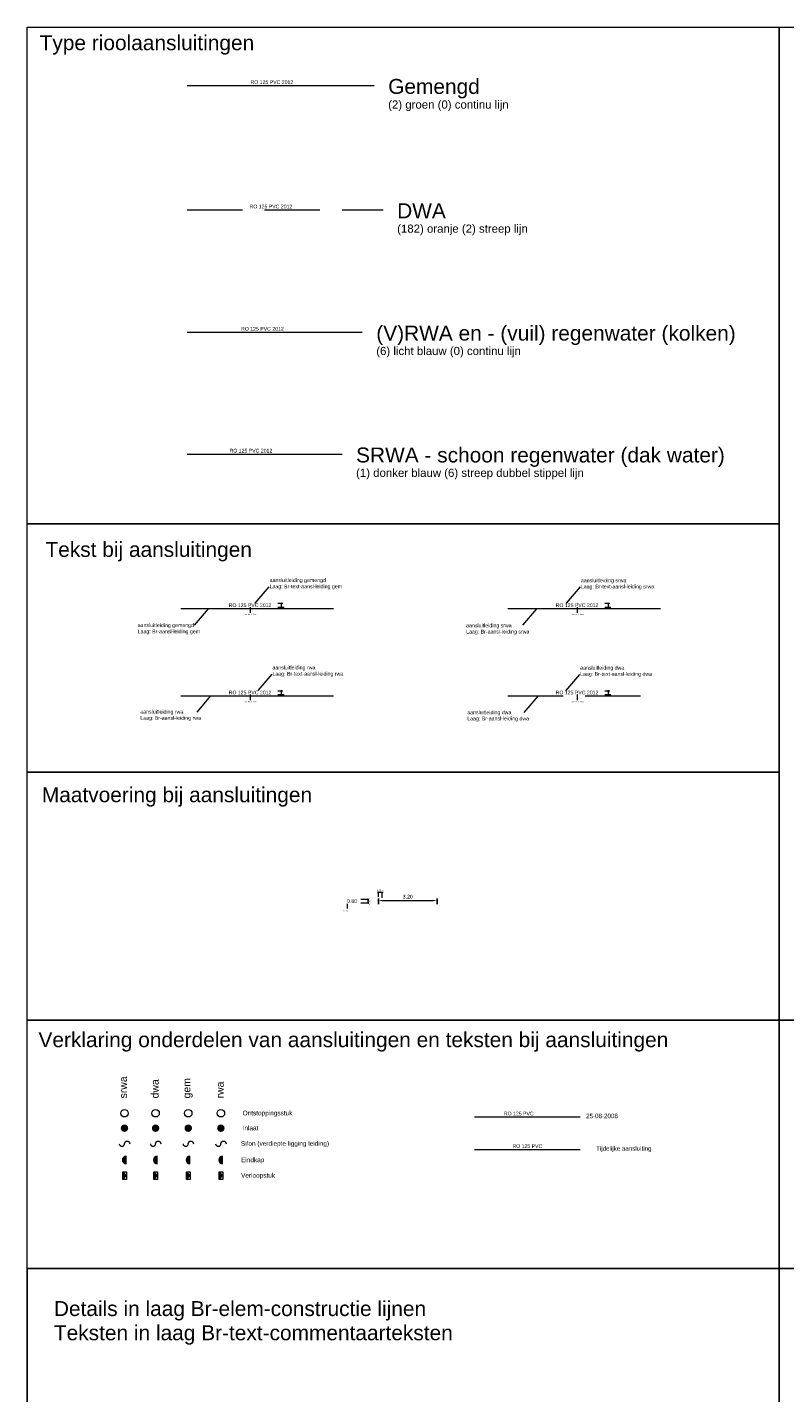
# Model space of a CAD drawing. Header units: metres. Extents: x 134035 to 140154, y 395174 to 396296.
# Tile 11 of 30: x 139852 to 139903, y 396116 to 396208. Entities that reach past the tile are written whole.
import ezdxf
from ezdxf.enums import TextEntityAlignment as Align

# ---------------------------------------------------------------- set-up
doc = ezdxf.new("R2010")
doc.units = ezdxf.units.M
doc.header["$MEASUREMENT"] = 0
doc.linetypes.add('DGN Style 3', pattern=[5.18777, 3.70555, -1.48222])
doc.linetypes.add('DGN Style 6', pattern=[585.33492, 215.422946, -123.098827, 0.307747, -123.098827, 0.307747, -123.098827])
doc.layers.get('Defpoints').update_dxf_attribs({"color": 124, "lineweight": 0})
for name, color, linetype, lineweight in [('Br-aansl-hulpst dwa eindkap', 30, 'Continuous', 0), ('Br-aansl-hulpst dwa inlaat', 30, 'Continuous', 0), ('Br-aansl-hulpst dwa ontstoppingsstuk', 30, 'Continuous', 0), ('Br-aansl-hulpst dwa sifon', 30, 'Continuous', 0), ('Br-aansl-hulpst dwa verloopstuk', 30, 'Continuous', 0), ('Br-aansl-hulpst gem eindkap', 3, 'Continuous', 0), ('Br-aansl-hulpst gem inlaat', 3, 'Continuous', 0), ('Br-aansl-hulpst gem ontstoppingsstuk', 3, 'Continuous', 0), ('Br-aansl-hulpst gem sifon', 3, 'Continuous', 0), ('Br-aansl-hulpst gem verloopstuk', 3, 'Continuous', 0), ('Br-aansl-hulpst rwa eindkap', 4, 'Continuous', 0), ('Br-aansl-hulpst rwa inlaat', 4, 'Continuous', 0), ('Br-aansl-hulpst rwa ontstoppingsstuk', 4, 'Continuous', 0), ('Br-aansl-hulpst rwa sifon', 4, 'Continuous', 0), ('Br-aansl-hulpst rwa verloopstuk', 4, 'Continuous', 0), ('Br-aansl-hulpst srwa eindkap', 5, 'Continuous', 0), ('Br-aansl-hulpst srwa ontstoppingsstuk', 5, 'Continuous', 0), ('Br-aansl-hulpst srwa prefab inlaat', 5, 'Continuous', 0), ('Br-aansl-hulpst srwa sifon', 5, 'Continuous', 0), ('Br-aansl-hulpst srwa verloopstuk', 5, 'Continuous', 0), ('Br-aansl-leiding dwa', 30, 'DGN Style 3', 0), ('Br-aansl-leiding gem', 3, 'Continuous', 0), ('Br-aansl-leiding rwa', 4, 'Continuous', 0), ('Br-aansl-leiding srwa', 5, 'DGN Style 6', 0), ('Br-elem-constructie lijnen', 7, 'Continuous', 0), ('Br-text-aansl leiding dwa', 30, 'Continuous', 0), ('Br-text-aansl leiding gem', 3, 'Continuous', 0), ('Br-text-aansl leiding rwa en vrwa', 4, 'Continuous', 0), ('Br-text-aansl leiding srwa', 5, 'Continuous', 0), ('Br-text-aansl maatvoering', 7, 'Continuous', 0), ('Br-text-aansl opmerkingen', 7, 'Continuous', 0), ('Br-text-commentaarteksten', 7, 'Continuous', 0)]:
    doc.layers.add(name, color=color, linetype=linetype, lineweight=lineweight)
doc.styles.add('1.5mm', font='arial.ttf', dxfattribs={"height": 0.0015})
doc.styles.add('2.5mm', font='arial.ttf', dxfattribs={"height": 0.0025})
doc.styles.add('2.5mm_0', font='arial.ttf')
doc.styles.get("Standard").update_dxf_attribs({"font": 'txt.shx'})
doc.styles.add('Style-Arial', font='arial.ttf')
doc.styles.add('Style-ENGINEERING', font='ENGINEERING.shx')
doc.dimstyles.get("Standard").update_dxf_attribs({"dimtxt": 0.18, "dimasz": 0.18, "dimexe": 0.18, "dimexo": 0.0625, "dimgap": 0.09, "dimtad": 0, "dimtih": 1, "dimtoh": 1, "dimdec": 4, "dimzin": 0, "dimdsep": 46, "dimtxsty": 'Standard', "dimcen": 0.09, "dimadec": 0, "dimazin": 0, "dimtfac": 1, "dimtdec": 4, "dimtofl": 0, "dimtmove": 0, "dimatfit": 3, "dimfxl": 1, "dimtolj": 1, "dimtzin": 0, "dimarcsym": 0})
doc.dimstyles.new('til-streepmaat', dxfattribs={"dimtxt": 0.0025, "dimasz": 0.00125, "dimexe": 0.00125, "dimexo": 0.0625, "dimgap": 0.00125, "dimtad": 1, "dimzin": 3, "dimdsep": 46, "dimtxsty": '2.5mm', "dimcen": 0, "dimse1": 1, "dimse2": 1, "dimclrd": 256, "dimazin": 0, "dimtfac": 1, "dimtdec": 0, "dimtofl": 0, "dimtmove": 1, "dimatfit": 1, "dimfxl": 0.0025, "dimfxlon": 1, "dimfrac": 2, "dimtolj": 1, "dimtzin": 3, "dimlwd": 0, "dimarcsym": 0})

# ---------------------------------------------------------------- blocks, each defined once
blk = doc.blocks.new('Br0-OS srwa')
at = {"layer": 'Br-aansl-hulpst rwa ontstoppingsstuk', "color": 4, "linetype": 'Continuous', "lineweight": 0}
blk.add_circle((0, 0), 0.25, dxfattribs=at)
blk = doc.blocks.new('Br0-PI srwa')
at = {"layer": 'Br-aansl-hulpst rwa inlaat'}
h = blk.add_hatch(color=256, dxfattribs=at)
edge = h.paths.add_edge_path()
edge.add_arc((0, 0), 0.25, 0, 360)
blk = doc.blocks.new('Br0-VS srwa')
at = {"layer": 'Br-aansl-hulpst rwa verloopstuk', "color": 4, "linetype": 'Continuous', "lineweight": 0, "flags": 128}
for points in [[(-0.125, -0.25), (-0.125, 0.25), (0.125, 0.25), (0.125, -0.25)], [(-0.125, 0.25), (0.125, 0), (-0.125, -0.25)]]:
    blk.add_lwpolyline(points, close=True, dxfattribs=at)
at = {"layer": 'Br-aansl-hulpst rwa verloopstuk', "color": 4, "linetype": 'Continuous', "lineweight": 0, "extrusion": (0, 0, -1)}
blk.add_solid([(0.125, 0.25), (-0.125, 0), (0.125, -0.25)], dxfattribs=at)
blk = doc.blocks.new('*D395')
at = {"layer": 'Br-text-aansl maatvoering', "color": 0, "linetype": 'ByBlock', "lineweight": -2, "transparency": 16777216}
for p, q in [((139875.564, 396148.834), (139875.564, 396149.209)), ((139879.488, 396148.839), (139879.487, 396149.214))]:
    blk.add_line(p, q, dxfattribs=at)
at = {"layer": 'Br-text-aansl maatvoering', "color": 0, "linetype": 'Continuous', "lineweight": 0, "transparency": 16777216}
blk.add_line((139875.814, 396149.084), (139879.238, 396149.089), dxfattribs=at)
at = {"layer": 'Br-text-aansl maatvoering', "color": 0, "linetype": 'Continuous', "transparency": 16777216}
for points in [[(139875.814, 396149.126), (139875.814, 396149.043), (139875.564, 396149.084)], [(139879.237, 396149.131), (139879.238, 396149.047), (139879.488, 396149.089)]]:
    blk.add_solid(points, dxfattribs=at)
at = {"layer": 'Defpoints', "color": 0, "linetype": 'Continuous', "transparency": 16777216}
for p in [(139879.488, 396149.089), (139875.566, 396147.72), (139879.489, 396147.725)]:
    blk.add_point(p, dxfattribs=at)
at = {"layer": 'Br-text-aansl maatvoering', "color": 0, "linetype": 'Continuous', "lineweight": 0, "transparency": 16777216, "insert": (139877.525, 396149.338), "char_height": 0.25, "attachment_point": 5, "rotation": 0.07739, "style": 'Style-ENGINEERING'}
blk.add_mtext('\\A1;3.20', dxfattribs=at)
blk = doc.blocks.new('Br0-OS srwa_1')
at = {"layer": 'Br-aansl-hulpst gem ontstoppingsstuk', "linetype": 'Continuous', "lineweight": 0}
blk.add_circle((0, 0), 0.25, dxfattribs=at)
blk = doc.blocks.new('Br0-PI srwa_1')
at = {"layer": 'Br-aansl-hulpst gem inlaat'}
h = blk.add_hatch(color=256, dxfattribs=at)
edge = h.paths.add_edge_path()
edge.add_arc((0, 0), 0.25, 0, 360)
blk = doc.blocks.new('Br0-VS srwa_1')
at = {"layer": 'Br-aansl-hulpst gem verloopstuk', "linetype": 'Continuous', "lineweight": 0, "flags": 128}
for points in [[(-0.125, -0.25), (-0.125, 0.25), (0.125, 0.25), (0.125, -0.25)], [(-0.125, 0.25), (0.125, 0), (-0.125, -0.25)]]:
    blk.add_lwpolyline(points, close=True, dxfattribs=at)
at = {"layer": 'Br-aansl-hulpst gem verloopstuk', "linetype": 'Continuous', "lineweight": 0, "extrusion": (0, 0, -1)}
blk.add_solid([(0.125, 0.25), (-0.125, 0), (0.125, -0.25)], dxfattribs=at)
blk = doc.blocks.new('Br0-OS srwa_3')
at = {"layer": 'Br-aansl-hulpst dwa ontstoppingsstuk', "linetype": 'Continuous', "lineweight": 0}
blk.add_circle((0, 0), 0.25, dxfattribs=at)
blk = doc.blocks.new('Br0-PI srwa_3')
at = {"layer": 'Br-aansl-hulpst dwa inlaat'}
h = blk.add_hatch(color=256, dxfattribs=at)
edge = h.paths.add_edge_path()
edge.add_arc((0, 0), 0.25, 0, 360)
blk = doc.blocks.new('Br0-VS srwa_2')
at = {"layer": 'Br-aansl-hulpst dwa verloopstuk', "linetype": 'Continuous', "lineweight": 0, "flags": 128}
for points in [[(-0.125, -0.25), (-0.125, 0.25), (0.125, 0.25), (0.125, -0.25)], [(-0.125, 0.25), (0.125, 0), (-0.125, -0.25)]]:
    blk.add_lwpolyline(points, close=True, dxfattribs=at)
at = {"layer": 'Br-aansl-hulpst dwa verloopstuk', "linetype": 'Continuous', "lineweight": 0, "extrusion": (0, 0, -1)}
blk.add_solid([(0.125, 0.25), (-0.125, 0), (0.125, -0.25)], dxfattribs=at)
blk = doc.blocks.new('Br0-OS srwa_4')
at = {"layer": 'Br-aansl-hulpst srwa ontstoppingsstuk', "color": 5, "linetype": 'Continuous', "lineweight": 0}
blk.add_circle((0, 0), 0.25, dxfattribs=at)
blk = doc.blocks.new('Br0-PI srwa_4')
at = {"layer": 'Br-aansl-hulpst srwa prefab inlaat', "linetype": 'Continuous', "lineweight": 0}
h = blk.add_hatch(color=5, dxfattribs=at)
edge = h.paths.add_edge_path()
edge.add_arc((0, 0), 0.25, 0, 360)
blk = doc.blocks.new('Br0-S srwa')
at = {"layer": 'Br-aansl-hulpst srwa sifon', "flags": 128}
blk.add_lwpolyline([(-0.35, 0, 1), (0, 0, -1), (0.35, 0)], format="xyb", dxfattribs=at)
blk = doc.blocks.new('Br0-EK srwa')
at = {"layer": 'Br-aansl-hulpst srwa eindkap', "linetype": 'Continuous', "lineweight": 0}
blk.add_hatch(color=5, dxfattribs=at).paths.add_polyline_path([(0, -0.25), (0, 0.25, 1)])
at = {"layer": 'Br-aansl-hulpst srwa eindkap', "color": 5, "linetype": 'Continuous', "lineweight": 0, "flags": 128}
blk.add_lwpolyline([(0, -0.25), (0, 0.25, 1)], format="xyb", close=True, dxfattribs=at)
blk = doc.blocks.new('Br0-VS srwa_3')
at = {"layer": 'Br-aansl-hulpst srwa verloopstuk', "color": 5, "linetype": 'Continuous', "lineweight": 0, "flags": 128}
for points in [[(-0.125, -0.25), (-0.125, 0.25), (0.125, 0.25), (0.125, -0.25)], [(-0.125, 0.25), (0.125, 0), (-0.125, -0.25)]]:
    blk.add_lwpolyline(points, close=True, dxfattribs=at)
at = {"layer": 'Br-aansl-hulpst srwa verloopstuk', "color": 5, "linetype": 'Continuous', "lineweight": 0, "extrusion": (0, 0, -1)}
blk.add_solid([(0.125, 0.25), (-0.125, 0), (0.125, -0.25)], dxfattribs=at)
blk = doc.blocks.new('Br0-S srwa_1')
at = {"layer": 'Br-aansl-hulpst dwa sifon', "linetype": 'Continuous', "lineweight": 0, "flags": 128}
blk.add_lwpolyline([(-0.35, 0, 1), (0, 0, -1), (0.35, 0)], format="xyb", dxfattribs=at)
blk = doc.blocks.new('Br0-S srwa_2')
at = {"layer": 'Br-aansl-hulpst gem sifon', "linetype": 'Continuous', "lineweight": 0, "flags": 128}
blk.add_lwpolyline([(-0.35, 0, 1), (0, 0, -1), (0.35, 0)], format="xyb", dxfattribs=at)
blk = doc.blocks.new('Br0-S srwa_3')
at = {"layer": 'Br-aansl-hulpst rwa sifon', "linetype": 'Continuous', "lineweight": 0, "flags": 128}
blk.add_lwpolyline([(-0.35, 0, 1), (0, 0, -1), (0.35, 0)], format="xyb", dxfattribs=at)
blk = doc.blocks.new('Br0-EK srwa_1')
at = {"layer": 'Br-aansl-hulpst dwa eindkap', "linetype": 'Continuous', "lineweight": 0}
blk.add_hatch(color=256, dxfattribs=at).paths.add_polyline_path([(0, -0.25), (0, 0.25, 1)])
at = {"layer": 'Br-aansl-hulpst dwa eindkap', "linetype": 'Continuous', "lineweight": 0, "flags": 128}
blk.add_lwpolyline([(0, -0.25), (0, 0.25, 1)], format="xyb", close=True, dxfattribs=at)
blk = doc.blocks.new('Br0-EK srwa_2')
at = {"layer": 'Br-aansl-hulpst gem eindkap', "linetype": 'Continuous', "lineweight": 0}
blk.add_hatch(color=256, dxfattribs=at).paths.add_polyline_path([(0, -0.25), (0, 0.25, 1)])
at = {"layer": 'Br-aansl-hulpst gem eindkap', "linetype": 'Continuous', "lineweight": 0, "flags": 128}
blk.add_lwpolyline([(0, -0.25), (0, 0.25, 1)], format="xyb", close=True, dxfattribs=at)
blk = doc.blocks.new('Br0-EK srwa_3')
at = {"layer": 'Br-aansl-hulpst rwa eindkap', "linetype": 'Continuous', "lineweight": 0}
blk.add_hatch(color=256, dxfattribs=at).paths.add_polyline_path([(0, -0.25), (0, 0.25, 1)])
at = {"layer": 'Br-aansl-hulpst rwa eindkap', "linetype": 'Continuous', "lineweight": 0, "flags": 128}
blk.add_lwpolyline([(0, -0.25), (0, 0.25, 1)], format="xyb", close=True, dxfattribs=at)

msp = doc.modelspace()

# ---------------------------------------------------------------- hatches: boundary and pattern name
at = {"layer": 'Br-elem-constructie lijnen', "lineweight": 0}
h = msp.add_hatch(color=7, dxfattribs=at)
edge = h.paths.add_edge_path(flags=0)
edge.add_arc((139866.984, 396168.735), 0.0103, 0, 360)
h = msp.add_hatch(color=7, dxfattribs=at)
edge = h.paths.add_edge_path(flags=0)
edge.add_arc((139888.875, 396168.735), 0.0103, 0, 360)
h = msp.add_hatch(color=7, dxfattribs=at)
edge = h.paths.add_edge_path(flags=0)
edge.add_arc((139866.984, 396162.886), 0.0103, 0, 360)
h = msp.add_hatch(color=7, dxfattribs=at)
edge = h.paths.add_edge_path(flags=0)
edge.add_arc((139888.875, 396162.886), 0.0103, 0, 360)
h = msp.add_hatch(color=7, dxfattribs=at)
edge = h.paths.add_edge_path(flags=0)
edge.add_arc((139873.46, 396148.921), 0.00825, 0, 360)

# ---------------------------------------------------------------- linework, layer by layer
at = {"flags": 128}
msp.add_lwpolyline([(139852.057, 396124.436), (139902.387, 396124.436), (139902.387, 396074.563), (139852.057, 396074.563)], close=True, dxfattribs=at)
at = {"layer": 'Br-aansl-leiding dwa', "color": 30, "linetype": 'DGN Style 3', "lineweight": 0}
for p, q in [((139862.757, 396195.335), (139875.879, 396195.335)), ((139884.219, 396162.786), (139894.446, 396162.786))]:
    msp.add_line(p, q, dxfattribs=at)
at = {"layer": 'Br-aansl-leiding gem', "color": 3, "linetype": 'Continuous', "lineweight": 0}
for p, q in [((139862.757, 396203.664), (139875.276, 396203.664)), ((139862.328, 396168.635), (139872.555, 396168.635))]:
    msp.add_line(p, q, dxfattribs=at)
at = {"layer": 'Br-aansl-leiding rwa', "color": 4, "linetype": 'Continuous', "lineweight": 0}
for p, q in [((139862.757, 396187.144), (139874.481, 396187.144)), ((139862.328, 396162.786), (139872.555, 396162.786))]:
    msp.add_line(p, q, dxfattribs=at)
at = {"layer": 'Br-aansl-leiding srwa', "color": 5, "linetype": 'DGN Style 6', "lineweight": 0}
for p, q in [((139862.757, 396178.983), (139873.128, 396178.983)), ((139884.219, 396168.635), (139894.446, 396168.635)), ((139881.998, 396134.59), (139889.069, 396134.59)), ((139881.998, 396132.41), (139889.069, 396132.41))]:
    msp.add_line(p, q, dxfattribs=at)
at = {"layer": 'Br-elem-constructie lijnen', "color": 7, "lineweight": 0}
for p, q in [((139868.831, 396168.985), (139869.167, 396168.985)), ((139868.831, 396168.735), (139869.226, 396168.735)), ((139868.831, 396168.635), (139869.226, 396168.635)), ((139869.085, 396168.592), (139869.085, 396169.007)), ((139890.722, 396168.985), (139891.058, 396168.985)), ((139890.722, 396168.735), (139891.117, 396168.735)), ((139890.722, 396168.635), (139891.117, 396168.635)), ((139890.977, 396168.592), (139890.977, 396169.007)), ((139868.831, 396163.136), (139869.167, 396163.136)), ((139868.831, 396162.886), (139869.226, 396162.886)), ((139869.085, 396162.744), (139869.085, 396163.159)), ((139890.722, 396163.136), (139891.058, 396163.136)), ((139890.722, 396162.886), (139891.117, 396162.886)), ((139890.977, 396162.744), (139890.977, 396163.159)), ((139868.831, 396162.786), (139869.226, 396162.786)), ((139890.722, 396162.786), (139891.117, 396162.786)), ((139875.886, 396149.631), (139875.498, 396149.631)), ((139875.564, 396149.322), (139875.564, 396149.631)), ((139875.809, 396149.253), (139875.809, 396149.631)), ((139874.375, 396148.921), (139874.912, 396148.921)), ((139874.381, 396149.166), (139874.917, 396149.166)), ((139874.876, 396148.921), (139874.876, 396149.166))]:
    msp.add_line(p, q, dxfattribs=at)
at = {"layer": 'Br-elem-constructie lijnen', "flags": 128}
for points in [[(139852.057, 396207.559), (139902.387, 396207.559), (139902.387, 396174.31), (139852.057, 396174.31)], [(139902.387, 396207.559), (139952.717, 396207.559), (139952.717, 396141.061), (139902.387, 396141.061)], [(139852.057, 396157.685), (139902.387, 396157.685), (139902.387, 396141.061), (139852.057, 396141.061)], [(139852.057, 396141.061), (139902.387, 396141.061), (139902.387, 396124.436), (139852.057, 396124.436)], [(139902.387, 396124.436), (139952.717, 396124.436), (139952.717, 396074.563), (139902.387, 396074.563)]]:
    msp.add_lwpolyline(points, close=True, dxfattribs=at)
at = {"layer": 'Br-text-commentaarteksten', "linetype": 'Continuous', "lineweight": 0}
for p, q in [((139869.102, 396168.968), (139869.069, 396169.001)), ((139869.102, 396168.718), (139869.069, 396168.751)), ((139869.102, 396168.618), (139869.069, 396168.651)), ((139890.993, 396168.968), (139890.961, 396169.001)), ((139890.993, 396168.718), (139890.961, 396168.751)), ((139890.993, 396168.618), (139890.961, 396168.651)), ((139869.102, 396163.12), (139869.069, 396163.152)), ((139869.102, 396162.87), (139869.069, 396162.902)), ((139890.993, 396163.12), (139890.961, 396163.152)), ((139890.993, 396162.87), (139890.961, 396162.902)), ((139869.102, 396162.77), (139869.069, 396162.802)), ((139890.993, 396162.77), (139890.961, 396162.802)), ((139874.889, 396149.153), (139874.863, 396149.179)), ((139875.582, 396149.65), (139875.544, 396149.612)), ((139875.563, 396149.631), (139875.563, 396149.631)), ((139875.791, 396149.612), (139875.83, 396149.65)), ((139875.81, 396149.631), (139875.81, 396149.631)), ((139874.863, 396148.934), (139874.889, 396148.908))]:
    msp.add_line(p, q, dxfattribs=at)
at = {"layer": 'Br-text-commentaarteksten', "color": 7, "lineweight": 0, "flags": 128}
for points in [[(139852.057, 396174.31), (139902.387, 396174.31), (139902.387, 396157.685), (139852.057, 396157.685)], [(139902.387, 396141.061), (139952.717, 396141.061), (139952.717, 396124.436), (139902.387, 396124.436)]]:
    msp.add_lwpolyline(points, close=True, dxfattribs=at)

# ---------------------------------------------------------------- block references
at = {"layer": 'Br-aansl-hulpst dwa eindkap', "linetype": 'Continuous', "lineweight": 0}
msp.add_blockref('Br0-EK srwa_1', (139860.75, 396131.705), dxfattribs=at)
at = {"layer": 'Br-aansl-hulpst dwa inlaat'}
msp.add_blockref('Br0-PI srwa_3', (139860.644, 396133.837), dxfattribs=at)
at = {"layer": 'Br-aansl-hulpst dwa ontstoppingsstuk', "linetype": 'Continuous', "lineweight": 0}
msp.add_blockref('Br0-OS srwa_3', (139860.644, 396134.837), dxfattribs=at)
at = {"layer": 'Br-aansl-hulpst dwa sifon', "linetype": 'Continuous', "lineweight": 0}
msp.add_blockref('Br0-S srwa_1', (139860.644, 396132.799), dxfattribs=at)
at = {"layer": 'Br-aansl-hulpst dwa verloopstuk', "linetype": 'Continuous', "lineweight": 0}
msp.add_blockref('Br0-VS srwa_2', (139860.654, 396130.66), dxfattribs=at)
at = {"layer": 'Br-aansl-hulpst gem eindkap', "linetype": 'Continuous', "lineweight": 0}
msp.add_blockref('Br0-EK srwa_2', (139862.936, 396131.705), dxfattribs=at)
at = {"layer": 'Br-aansl-hulpst gem inlaat'}
msp.add_blockref('Br0-PI srwa_1', (139862.831, 396133.837), dxfattribs=at)
at = {"layer": 'Br-aansl-hulpst gem ontstoppingsstuk', "linetype": 'Continuous', "lineweight": 0}
msp.add_blockref('Br0-OS srwa_1', (139862.831, 396134.837), dxfattribs=at)
at = {"layer": 'Br-aansl-hulpst gem sifon', "linetype": 'Continuous', "lineweight": 0}
msp.add_blockref('Br0-S srwa_2', (139862.831, 396132.799), dxfattribs=at)
at = {"layer": 'Br-aansl-hulpst gem verloopstuk', "linetype": 'Continuous', "lineweight": 0}
msp.add_blockref('Br0-VS srwa_1', (139862.84, 396130.66), dxfattribs=at)
at = {"layer": 'Br-aansl-hulpst rwa eindkap', "linetype": 'Continuous', "lineweight": 0}
msp.add_blockref('Br0-EK srwa_3', (139865.123, 396131.705), dxfattribs=at)
at = {"layer": 'Br-aansl-hulpst rwa inlaat'}
msp.add_blockref('Br0-PI srwa', (139865.017, 396133.837), dxfattribs=at)
at = {"layer": 'Br-aansl-hulpst rwa ontstoppingsstuk', "color": 4, "linetype": 'Continuous', "lineweight": 0}
msp.add_blockref('Br0-OS srwa', (139865.017, 396134.837), dxfattribs=at)
at = {"layer": 'Br-aansl-hulpst rwa sifon', "linetype": 'Continuous', "lineweight": 0}
msp.add_blockref('Br0-S srwa_3', (139865.017, 396132.799), dxfattribs=at)
at = {"layer": 'Br-aansl-hulpst rwa verloopstuk', "color": 4, "linetype": 'Continuous', "lineweight": 0}
msp.add_blockref('Br0-VS srwa', (139865.027, 396130.66), dxfattribs=at)
at = {"layer": 'Br-aansl-hulpst srwa eindkap', "color": 5, "linetype": 'Continuous', "lineweight": 0}
msp.add_blockref('Br0-EK srwa', (139858.669, 396131.705), dxfattribs=at)
at = {"layer": 'Br-aansl-hulpst srwa ontstoppingsstuk', "color": 5, "linetype": 'Continuous', "lineweight": 0}
msp.add_blockref('Br0-OS srwa_4', (139858.563, 396134.837), dxfattribs=at)
at = {"layer": 'Br-aansl-hulpst srwa prefab inlaat', "color": 5, "linetype": 'Continuous', "lineweight": 0}
msp.add_blockref('Br0-PI srwa_4', (139858.563, 396133.837), dxfattribs=at)
at = {"layer": 'Br-aansl-hulpst srwa sifon'}
msp.add_blockref('Br0-S srwa', (139858.563, 396132.799), dxfattribs=at)
at = {"layer": 'Br-aansl-hulpst srwa verloopstuk', "color": 5, "linetype": 'Continuous', "lineweight": 0}
msp.add_blockref('Br0-VS srwa_3', (139858.572, 396130.66), dxfattribs=at)

# ---------------------------------------------------------------- texts
at = {"layer": 'Br-text-aansl leiding dwa', "style": 'Style-ENGINEERING'}
for p in [(139868.368, 396195.435), (139888.861, 396162.886)]:
    msp.add_text('RO 125 PVC 2012', height=0.25, dxfattribs=at).set_placement(p, align=Align.CENTER)
at = {"layer": 'Br-text-aansl leiding gem', "style": 'Style-ENGINEERING'}
for p in [(139868.432, 396203.764), (139866.97, 396168.735)]:
    msp.add_text('RO 125 PVC 2012', height=0.25, dxfattribs=at).set_placement(p, align=Align.CENTER)
at = {"layer": 'Br-text-aansl leiding rwa en vrwa', "style": 'Style-ENGINEERING'}
for p in [(139867.798, 396187.244), (139866.97, 396162.886)]:
    msp.add_text('RO 125 PVC 2012', height=0.25, dxfattribs=at).set_placement(p, align=Align.CENTER)
at = {"layer": 'Br-text-aansl leiding srwa', "style": 'Style-ENGINEERING'}
for s, p in [('RO 125 PVC 2012', (139867.027, 396179.083)), ('RO 125 PVC 2012', (139888.861, 396168.735)), ('RO 125 PVC', (139884.96, 396134.69)), ('RO 125 PVC', (139885.533, 396132.51))]:
    msp.add_text(s, height=0.25, dxfattribs=at).set_placement(p, align=Align.CENTER)
at = {"layer": 'Br-text-aansl leiding srwa', "color": 5, "lineweight": 0, "style": 'Style-ENGINEERING'}
msp.add_text('RO 125 PVC', height=0.00125, dxfattribs=at).set_placement((139866.416, 396179.183), align=Align.CENTER)
at = {"layer": 'Br-text-aansl maatvoering', "color": 7, "style": 'Style-ENGINEERING'}
msp.add_text('0.80', height=0.2475, dxfattribs=at).set_placement((139873.46, 396148.921))
at = {"layer": 'Br-text-aansl opmerkingen', "color": 7, "linetype": 'Continuous', "lineweight": 0, "style": 'Style-ENGINEERING'}
for s, p in [('25-08-2008', (139890.531, 396134.507)), ('Tijdelijke aansluiting', (139891.992, 396132.329))]:
    msp.add_text(s, height=0.3, dxfattribs=at).set_placement(p, align=Align.CENTER)
at = {"layer": 'Br-text-commentaarteksten', "color": 7, "style": '1.5mm'}
for s, p in [('Type rioolaansluitingen', (139852.881, 396206.028)), ('Tekst bij aansluitingen', (139853.272, 396172.095)), ('Maatvoering bij aansluitingen', (139853.03, 396155.669)), ('Verklaring onderdelen van aansluitingen en teksten bij aansluitingen', (139852.805, 396139.264))]:
    msp.add_text(s, height=1, dxfattribs=at).set_placement(p)
at = {"layer": 'Br-text-commentaarteksten', "color": 7, "linetype": 'Continuous', "lineweight": 0, "style": '2.5mm'}
for s, height, p in [('Gemengd', 1, (139876.216, 396203.1)), ('DWA', 1, (139876.818, 396194.771)), ('(182) oranje (2) streep lijn', 0.54687, (139876.818, 396193.804)), ('(V)RWA en - (vuil) regenwater (kolken)', 1, (139875.42, 396186.58)), ('(6) licht blauw (0) continu lijn', 0.54687, (139875.42, 396185.613)), ('SRWA - schoon regenwater (dak water)', 1, (139874.068, 396178.419)), ('(1) donker blauw (6) streep dubbel stippel lijn', 0.54687, (139874.068, 396177.452))]:
    msp.add_text(s, height=height, dxfattribs=at).set_placement(p)
at = {"layer": 'Br-text-commentaarteksten', "linetype": 'Continuous', "lineweight": 0, "style": '2.5mm'}
for s, height, p in [('0.25 m', 0.0451, (139869.13, 396168.871)), ('0.10 m', 0.0451, (139869.254, 396168.738)), ('0.25 m', 0.0451, (139891.022, 396168.871)), ('0.10 m', 0.0451, (139891.145, 396168.738)), ('0.25 m', 0.0451, (139869.13, 396163.023)), ('0.10 m', 0.0451, (139869.254, 396162.889)), ('0.25 m', 0.0451, (139891.022, 396163.023)), ('0.10 m', 0.0451, (139891.145, 396162.889)), ('0.25 m', 0.1031, (139874.971, 396149.045))]:
    msp.add_text(s, height=height, rotation=90, dxfattribs=at).set_placement(p, align=Align.MIDDLE_CENTER)
at = {"layer": 'Br-text-commentaarteksten', "color": 7, "lineweight": 0, "style": '1.5mm'}
for s, height, p in [('Center Bottem', 0.09668, (139867.009, 396168.2)), ('Center Bottem', 0.09668, (139888.9, 396168.2)), ('Center Bottem', 0.09668, (139867.009, 396162.351)), ('Center Bottem', 0.09668, (139888.9, 396162.351)), ('Left Bottem', 0.06187, (139873.455, 396148.355))]:
    msp.add_text(s, height=height, dxfattribs=at).set_placement(p, align=Align.CENTER)
at = {"layer": 'Br-text-commentaarteksten', "linetype": 'Continuous', "lineweight": 0, "style": '2.5mm'}
msp.add_text('0.25 m', height=0.1031, dxfattribs=at).set_placement((139875.685, 396149.756), align=Align.MIDDLE_CENTER)
at = {"layer": 'Br-text-commentaarteksten', "color": 7, "style": '1.5mm'}
for s, p in [('srwa', (139858.726, 396135.832)), ('dwa', (139860.851, 396135.832)), ('gem', (139862.974, 396135.832)), ('rwa', (139865.203, 396135.832))]:
    msp.add_text(s, height=0.5, rotation=90, dxfattribs=at).set_placement(p)
at = {"layer": 'Br-text-commentaarteksten', "color": 7, "lineweight": 0, "style": 'Style-ENGINEERING'}
for s, p in [('Ontstoppingsstuk', (139866.471, 396134.697)), ('Inlaat', (139866.471, 396133.697)), ('Sifon (verdiepte ligging leiding)', (139866.357, 396132.659)), ('Eindkap', (139866.367, 396131.558)), ('Verloopstuk', (139866.367, 396130.52))]:
    msp.add_text(s, height=0.3125, dxfattribs=at).set_placement(p)
at = {"layer": 'Br-text-commentaarteksten', "color": 7, "linetype": 'Continuous', "lineweight": 0, "attachment_point": 7, "line_spacing_factor": 0.9, "style": '2.5mm'}
for s, insert, char_height in [('(2) groen (0) continu lijn\\P', (139876.216, 396201.95), 0.54687), ('aansluitleiding gemengd', (139868.278, 396170.335), 0.25), ('Laag: Br-text-aansl-leiding gem', (139868.278, 396169.919), 0.25), ('aansluitleiding srwa', (139889.118, 396170.323), 0.25), ('Laag: Br-text-aansl-leiding srwa', (139889.118, 396169.908), 0.25), ('aansluitleiding gemengd', (139859.447, 396167.321), 0.25), ('aansluitleiding srwa', (139881.437, 396167.303), 0.25), ('Laag: Br-aansl-leiding gem', (139859.447, 396166.905), 0.25), ('Laag: Br-aansl-leiding srwa', (139881.437, 396166.888), 0.25), ('aansluitleiding rwa', (139868.469, 396164.484), 0.25), ('aansluitleiding dwa', (139889.069, 396164.47), 0.25), ('Laag: Br-text-aansl-leiding rwa', (139868.469, 396164.068), 0.25), ('Laag: Br-text-aansl-leiding dwa', (139889.069, 396164.055), 0.25), ('aansluitleiding rwa', (139859.624, 396161.525), 0.25), ('Laag: Br-aansl-leiding rwa', (139859.624, 396161.11), 0.25), ('aansluitleiding dwa', (139881.512, 396161.485), 0.25), ('Laag: Br-aansl-leiding dwa', (139881.512, 396161.07), 0.25)]:
    msp.add_mtext(s, dxfattribs=dict(at, insert=insert, char_height=char_height))
at = {"layer": 'Br-text-commentaarteksten', "color": 7, "insert": (139853.836, 396119.336), "char_height": 1, "attachment_point": 7, "line_spacing_factor": 0.97125, "style": '1.5mm'}
msp.add_mtext('Details in laag Br-elem-constructie lijnen\\PTeksten in laag Br-text-commentaarteksten', dxfattribs=at)

# ---------------------------------------------------------------- dimensions: what is measured, and where the dimension line sits
at = {"layer": 'Br-text-aansl maatvoering', "linetype": 'Continuous', "lineweight": 0}
dim = msp.add_linear_dim(base=(139879.488, 396149.089), p1=(139875.566, 396147.72), p2=(139879.489, 396147.725), angle=0.07739, text='3.20', dimstyle='Standard', override={"dimtxt": 0.25, "dimasz": 0.25, "dimexe": 0.125, "dimgap": 0.125, "dimtad": 1, "dimtih": 0, "dimtoh": 0, "dimdec": 2, "dimzin": 3, "dimtxsty": 'Style-ENGINEERING', "dimcen": 0, "dimtdec": 2, "dimtofl": 1, "dimtmove": 1, "dimfxl": 0.25, "dimfxlon": 1, "dimfrac": 2, "dimtzin": 3, "dimlwd": 0}, dxfattribs=at)
dim.commit()
dim.dimension.update_dxf_attribs({"geometry": '*D395', "text_midpoint": (139877.525, 396149.338)})

# ---------------------------------------------------------------- leaders
at = {"layer": 'Br-elem-constructie lijnen', "linetype": 'Continuous', "lineweight": 0}
for points, dimstyle, override in [([(139867.32, 396168.997), (139868.248, 396170.091)], 'Standard', {"dimtxt": 0.25, "dimasz": 0.25, "dimgap": 0.125, "dimtad": 1, "dimtxsty": 'Style-Arial', "dimlwd": 0}), ([(139888.16, 396168.986), (139889.088, 396170.079)], 'Standard', {"dimtxt": 0.25, "dimasz": 0.25, "dimgap": 0.125, "dimtad": 1, "dimtxsty": 'Style-Arial', "dimlwd": 0}), ([(139864.162, 396168.614), (139863.234, 396167.521)], 'Standard', {"dimtxt": 0.25, "dimasz": 0.25, "dimgap": 0.125, "dimtad": 1, "dimtxsty": 'Style-Arial', "dimlwd": 0}), ([(139866.984, 396168.735), (139866.984, 396168.338)], 'til-streepmaat', {"dimscale": 0, "dimtxt": 0.000257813, "dimasz": 0.000128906, "dimgap": 0, "dimtxsty": '2.5mm_0', "dimclrd": 0}), ([(139886.141, 396168.619), (139885.213, 396167.526)], 'Standard', {"dimtxt": 0.25, "dimasz": 0.25, "dimgap": 0.125, "dimtad": 1, "dimtxsty": 'Style-Arial', "dimlwd": 0}), ([(139888.875, 396168.735), (139888.875, 396168.338)], 'til-streepmaat', {"dimscale": 0, "dimtxt": 0.000257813, "dimasz": 0.000128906, "dimgap": 0, "dimtxsty": '2.5mm_0', "dimclrd": 0}), ([(139867.511, 396163.147), (139868.439, 396164.24)], 'Standard', {"dimtxt": 0.25, "dimasz": 0.25, "dimgap": 0.125, "dimtad": 1, "dimtxsty": 'Style-Arial', "dimlwd": 0}), ([(139888.111, 396163.133), (139889.04, 396164.226)], 'Standard', {"dimtxt": 0.25, "dimasz": 0.25, "dimgap": 0.125, "dimtad": 1, "dimtxsty": 'Style-Arial', "dimlwd": 0}), ([(139866.984, 396162.886), (139866.984, 396162.49)], 'til-streepmaat', {"dimscale": 0, "dimtxt": 0.000257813, "dimasz": 0.000128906, "dimgap": 0, "dimtxsty": '2.5mm_0', "dimclrd": 0}), ([(139888.875, 396162.886), (139888.875, 396162.49)], 'til-streepmaat', {"dimscale": 0, "dimtxt": 0.000257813, "dimasz": 0.000128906, "dimgap": 0, "dimtxsty": '2.5mm_0', "dimclrd": 0}), ([(139864.33, 396162.783), (139863.402, 396161.69)], 'Standard', {"dimtxt": 0.25, "dimasz": 0.25, "dimgap": 0.125, "dimtad": 1, "dimtxsty": 'Style-Arial', "dimlwd": 0}), ([(139886.225, 396162.769), (139885.297, 396161.676)], 'Standard', {"dimtxt": 0.25, "dimasz": 0.25, "dimgap": 0.125, "dimtad": 1, "dimtxsty": 'Style-Arial', "dimlwd": 0}), ([(139873.46, 396148.861), (139873.46, 396148.544)], 'til-streepmaat', {"dimscale": 0, "dimtxt": 0.00020625, "dimasz": 0.000103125, "dimgap": 0, "dimtxsty": '2.5mm_0', "dimclrd": 0})]:
    msp.add_leader(points, dimstyle=dimstyle, override=override, dxfattribs=at)

doc.saveas('drawing.dxf')
